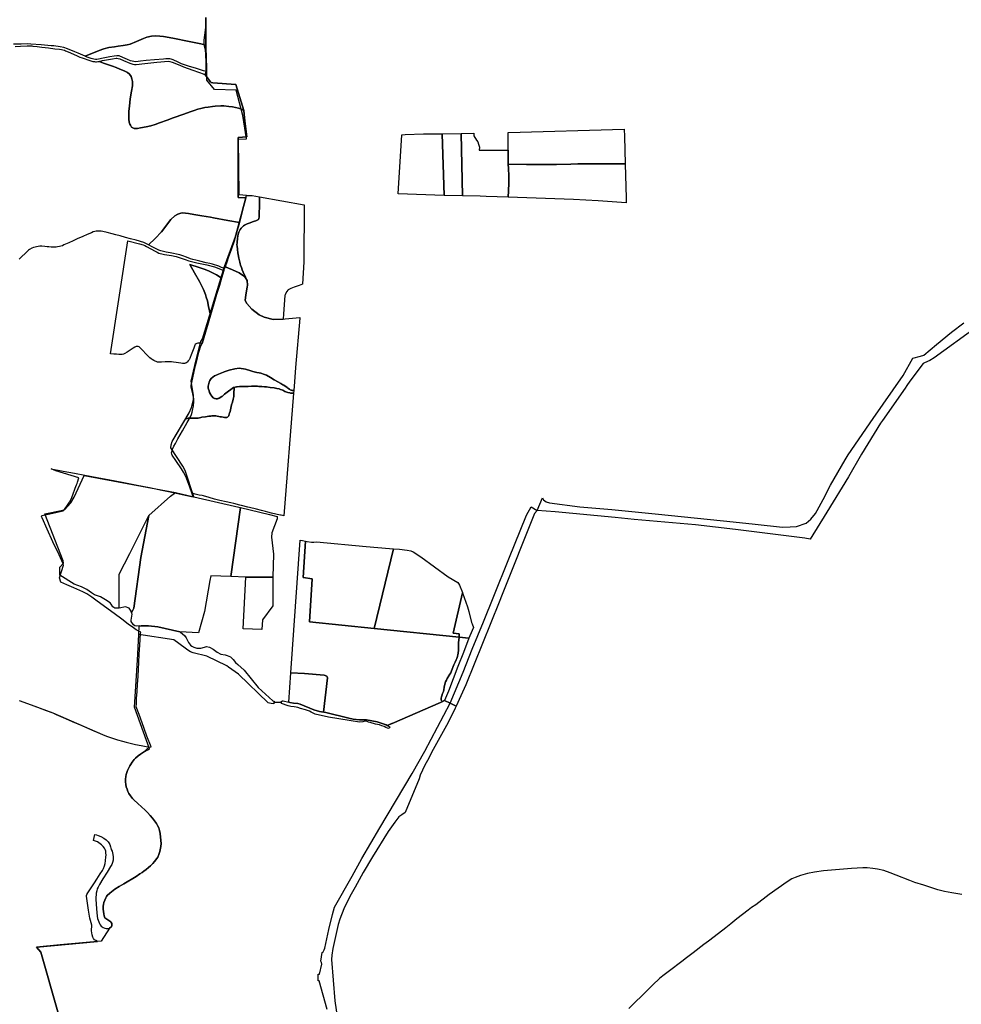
# Model space of a CAD drawing. Header units: metres. Extents: x 578835 to 593571, y 248557 to 255108.
# Tile 7 of 251: x 579659 to 579718, y 249121 to 249183. Entities that reach past the tile are written whole.
import ezdxf

# ---------------------------------------------------------------- set-up
doc = ezdxf.new("R2010")
doc.units = ezdxf.units.M
doc.layers.add('présentation - une seule planche', color=7, linetype='Continuous')

msp = doc.modelspace()

# ---------------------------------------------------------------- linework, layer by layer
at = {"layer": 'présentation - une seule planche', "flags": 128}
for points in [[(579670.352, 249183.112), (579670.347, 249182.81), (579670.343, 249182.175), (579670.345, 249181.382), (579670.033, 249181.454), (579669.199, 249181.629), (579668.39, 249181.789), (579668.049, 249181.855), (579667.704, 249181.911), (579667.463, 249181.941), (579667.172, 249181.958), (579666.949, 249181.935), (579666.664, 249181.872), (579666.447, 249181.797), (579666.015, 249181.611), (579665.621, 249181.446), (579665.427, 249181.396), (579665.178, 249181.352), (579664.874, 249181.307), (579664.649, 249181.276), (579664.286, 249181.221), (579663.971, 249181.143), (579663.684, 249181.05), (579662.813, 249180.682), (579662.364, 249180.873), (579662.152, 249180.966), (579661.71, 249181.155), (579661.467, 249181.226), (579661.25, 249181.269), (579660.839, 249181.328), (579660.678, 249181.345), (579660.053, 249181.397), (579659.415, 249181.448), (579659.201, 249181.461), (579658.808, 249181.446), (579658.324, 249181.43)], [(579658.438, 249181.286), (579658.767, 249181.305), (579659.172, 249181.329), (579659.354, 249181.337), (579659.398, 249181.335), (579659.466, 249181.328), (579659.541, 249181.319), (579659.801, 249181.287), (579660.101, 249181.249), (579660.511, 249181.203), (579660.919, 249181.156), (579661.193, 249181.124), (579661.323, 249181.102), (579661.421, 249181.083), (579661.519, 249181.054), (579661.583, 249181.029), (579661.743, 249180.96), (579662.258, 249180.727), (579662.483, 249180.632), (579662.625, 249180.576), (579663.096, 249180.419), (579663.296, 249180.364), (579663.382, 249180.349), (579663.447, 249180.342), (579663.523, 249180.339), (579663.59, 249180.346), (579663.678, 249180.364), (579663.75, 249180.328), (579663.951, 249180.26), (579664.519, 249180.059), (579664.737, 249179.985), (579664.971, 249179.885), (579665.236, 249179.774), (579665.451, 249179.662), (579665.577, 249179.559), (579665.681, 249179.413), (579665.723, 249179.272), (579665.755, 249179.106), (579665.767, 249178.969), (579665.759, 249178.832), (579665.709, 249178.51), (579665.625, 249178.018), (579665.575, 249177.559), (579665.542, 249177.251), (579665.531, 249176.938), (579665.534, 249176.754), (579665.556, 249176.561), (579665.592, 249176.449), (579665.634, 249176.38), (579665.711, 249176.26), (579665.787, 249176.202), (579665.868, 249176.176), (579665.926, 249176.171), (579666.068, 249176.169), (579666.273, 249176.209), (579666.611, 249176.27), (579666.906, 249176.344), (579667.183, 249176.427), (579667.456, 249176.524), (579667.927, 249176.691), (579668.308, 249176.831), (579668.964, 249177.07), (579669.367, 249177.214), (579669.618, 249177.302), (579669.847, 249177.377), (579670.041, 249177.426), (579670.288, 249177.476), (579670.484, 249177.502), (579670.771, 249177.543), (579670.941, 249177.559), (579671.285, 249177.581), (579671.476, 249177.578), (579671.777, 249177.553), (579672.016, 249177.519), (579672.386, 249177.434), (579672.63, 249177.347), (579672.713, 249177.293), (579672.791, 249176.62), (579672.905, 249175.639), (579672.379, 249175.604), (579672.369, 249174.82), (579672.368, 249174.062), (579672.363, 249173.019), (579672.362, 249171.854), (579672.84, 249171.844), (579672.623, 249170.986), (579672.45, 249170.301), (579671.723, 249170.429), (579670.823, 249170.584), (579670.644, 249170.618), (579670.091, 249170.708), (579669.591, 249170.798), (579669.268, 249170.852), (579669.083, 249170.875), (579668.91, 249170.89), (579668.776, 249170.874), (579668.589, 249170.817), (579668.415, 249170.703), (579668.17, 249170.475), (579667.571, 249169.714), (579667.18, 249169.289), (579666.765, 249168.895), (579666.483, 249169.036), (579665.985, 249169.182), (579665.643, 249169.279), (579665.323, 249169.366), (579664.989, 249169.456), (579664.729, 249169.527), (579664.499, 249169.586), (579664.176, 249169.666), (579663.919, 249169.729), (579663.806, 249169.746), (579663.669, 249169.763), (579663.563, 249169.76), (579663.488, 249169.752), (579663.415, 249169.736), (579663.306, 249169.705), (579663.194, 249169.659), (579662.936, 249169.547), (579662.651, 249169.416), (579662.313, 249169.265), (579662.065, 249169.155), (579661.782, 249169.024), (579661.481, 249168.891), (579661.38, 249168.846), (579661.293, 249168.811), (579661.204, 249168.788), (579661.088, 249168.767), (579660.986, 249168.758), (579660.863, 249168.759), (579660.684, 249168.761), (579660.543, 249168.767), (579660.431, 249168.777), (579660.296, 249168.786), (579660.099, 249168.806), (579659.964, 249168.806), (579659.87, 249168.799), (579659.773, 249168.781), (579659.686, 249168.764), (579659.581, 249168.725), (579659.469, 249168.681), (579659.324, 249168.603), (579659.255, 249168.557), (579659.194, 249168.514), (579659.051, 249168.367), (579658.856, 249168.176), (579658.681, 249168.002)]]:
    msp.add_lwpolyline(points, dxfattribs=at)
at = {"layer": 'présentation - une seule planche'}
for points in [[(579658.678, 249140.42), (579659.2, 249140.23), (579659.818, 249140.008), (579660.375, 249139.808), (579660.795, 249139.647), (579660.985, 249139.561), (579661.422, 249139.37), (579661.988, 249139.122), (579662.604, 249138.856), (579663.204, 249138.593), (579663.894, 249138.301), (579664.143, 249138.204), (579664.444, 249138.096), (579664.835, 249137.968), (579665.134, 249137.878), (579665.372, 249137.816), (579665.621, 249137.752), (579665.95, 249137.679), (579666.299, 249137.607), (579666.611, 249137.545), (579666.817, 249137.515), (579666.923, 249137.521), (579666.67, 249138.201), (579666.502, 249138.674), (579666.37, 249139.03), (579666.179, 249139.544), (579665.999, 249140.033), (579666.011, 249140.238), (579666.024, 249140.541), (579666.057, 249140.993), (579666.082, 249141.453), (579666.112, 249141.924), (579666.139, 249142.393), (579666.162, 249142.81), (579666.191, 249143.311), (579666.229, 249143.892), (579666.272, 249144.615), (579666.278, 249144.705), (579666.202, 249144.733), (579666.109, 249144.775), (579666.004, 249144.836), (579666.004, 249144.836), (579665.821, 249144.959), (579665.494, 249145.197), (579665.089, 249145.498), (579664.611, 249145.858), (579664.013, 249146.299), (579663.481, 249146.691), (579663.23, 249146.874), (579662.916, 249147.087), (579662.653, 249147.218), (579662.106, 249147.467), (579661.664, 249147.66), (579661.289, 249147.818), (579661.205, 249148.082), (579661.444, 249148.879), (579661.433, 249148.971), (579661.177, 249149.524), (579660.793, 249150.347), (579660.427, 249151.142), (579660.11, 249151.836), (579660.077, 249151.914), (579660.093, 249151.982), (579660.608, 249152.091), (579661.06, 249152.192), (579661.423, 249152.283), (579661.506, 249152.352), (579661.558, 249152.421), (579661.701, 249152.63), (579661.826, 249152.824), (579661.935, 249153.011), (579662.036, 249153.271), (579662.188, 249153.688), (579662.267, 249153.899), (579662.297, 249153.981), (579662.328, 249154.076), (579662.412, 249154.332), (579660.975, 249154.783), (579660.674, 249154.9), (579661.44, 249154.76), (579662.137, 249154.63), (579662.784, 249154.508), (579663.563, 249154.363), (579664.248, 249154.233), (579665.219, 249154.052), (579665.961, 249153.909), (579666.833, 249153.73), (579667.595, 249153.572), (579668.008, 249153.483), (579668.313, 249153.418), (579669.066, 249153.26), (579669.549, 249153.16), (579669.463, 249153.408), (579669.265, 249153.976), (579669.108, 249154.43), (579668.962, 249154.696), (579668.828, 249154.899), (579668.465, 249155.43), (579668.241, 249155.758), (579668.217, 249155.822), (579668.208, 249155.895), (579668.221, 249155.974), (579668.268, 249156.141), (579668.341, 249156.313), (579668.446, 249156.495), (579668.6, 249156.772), (579668.889, 249157.269), (579669.191, 249157.806), (579669.387, 249158.157), (579669.451, 249158.304), (579669.489, 249158.442), (579669.535, 249158.647), (579669.567, 249158.818), (579669.608, 249159.111), (579669.596, 249159.266), (579669.529, 249159.59), (579669.435, 249159.999), (579669.43, 249160.107), (579669.475, 249160.305), (579669.535, 249160.591), (579669.613, 249160.992), (579669.695, 249161.349), (579669.825, 249161.843), (579669.92, 249162.187), (579670.037, 249162.579), (579670.122, 249162.733), (579670.333, 249163.451), (579670.5, 249164.004), (579670.645, 249164.508), (579670.855, 249165.204), (579671.024, 249165.788), (579671.194, 249166.349), (579671.332, 249166.824), (579671.332, 249166.824), (579671.471, 249167.294), (579671.509, 249167.413), (579671.656, 249167.813), (579671.753, 249168.09), (579671.934, 249168.579), (579672.121, 249169.119), (579672.226, 249169.5), (579672.45, 249170.301), (579672.623, 249170.986), (579672.623, 249170.986), (579672.84, 249171.844), (579672.362, 249171.854), (579672.363, 249173.019), (579672.368, 249174.062), (579672.369, 249174.82), (579672.379, 249175.604), (579672.905, 249175.639), (579672.791, 249176.62), (579672.713, 249177.293), (579672.226, 249178.928), (579670.795, 249179.02), (579670.688, 249179.052), (579670.636, 249179.091), (579670.306, 249179.514), (579670.374, 249179.722), (579670.345, 249181.382), (579670.343, 249182.175), (579670.347, 249182.81), (579670.352, 249183.112)], [(579718.51, 249163.763), (579715.873, 249161.832), (579715.607, 249161.665), (579715.257, 249161.535), (579715.186, 249161.49), (579714.353, 249160.384), (579714.153, 249160.119), (579714.056, 249159.945), (579712.64, 249157.918), (579712.513, 249157.757), (579711.332, 249155.811), (579710.512, 249154.408), (579709.156, 249152.198), (579708.108, 249150.509), (579707.779, 249150.561), (579703.443, 249151.112), (579700.96, 249151.396), (579697.126, 249151.746), (579695.941, 249151.854), (579692.178, 249152.213), (579691.062, 249152.302), (579690.879, 249152.112), (579688.866, 249147.049), (579688.673, 249146.563), (579686.599, 249141.409), (579686.282, 249140.707), (579685.993, 249140.063), (579685.61, 249140.256), (579685.272, 249140.42), (579685.018, 249140.303), (579685.005, 249140.297), (579681.984, 249138.989), (579681.971, 249138.984), (579681.673, 249138.871), (579681.842, 249138.783), (579681.813, 249138.717), (579681.779, 249138.673), (579681.701, 249138.691), (579681.603, 249138.742), (579681.491, 249138.797), (579681.343, 249138.838), (579681.204, 249138.895), (579680.96, 249138.945), (579680.624, 249139.042), (579680.522, 249139.075), (579680.44, 249139.108), (579680.316, 249139.124), (579680.151, 249139.083), (579679.943, 249139.079), (579678.014, 249139.383), (579677.19, 249139.579), (579676.94, 249139.69), (579676.819, 249139.751), (579676.57, 249139.84), (579676.27, 249139.928), (579676.103, 249139.981), (579675.986, 249140.011), (579675.859, 249140.037), (579675.669, 249140.049), (579675.495, 249140.09), (579675.076, 249140.234), (579675.08, 249140.295), (579674.605, 249140.321), (579674.605, 249140.312), (579674.598, 249140.226), (579674.428, 249140.242), (579674.33, 249140.255), (579674.246, 249140.278), (579672.388, 249142.069), (579671.758, 249142.514), (579671.658, 249142.588), (579670.412, 249143.187), (579669.556, 249143.394), (579669.382, 249143.473), (579669.221, 249143.58), (579669.061, 249143.686), (579668.35, 249144.217), (579666.161, 249144.545), (579666.19, 249145.084), (579665.998, 249145.067), (579665.909, 249145.095), (579665.829, 249145.156), (579665.683, 249145.356), (579665.681, 249145.45), (579665.734, 249145.813), (579665.71, 249145.895), (579665.687, 249146.012), (579665.55, 249146.201), (579665.32, 249146.277), (579664.935, 249146.195), (579664.665, 249146.205), (579664.539, 249146.269), (579664.428, 249146.449), (579664.367, 249146.532), (579664.072, 249146.715), (579663.766, 249146.894), (579663.396, 249147.036), (579663.2, 249147.15), (579662.901, 249147.365), (579662.575, 249147.526), (579662.112, 249147.698), (579661.224, 249148.255), (579661.221, 249148.55), (579661.224, 249148.761), (579661.453, 249149.004), (579661.439, 249149.163), (579660.288, 249152.083), (579661.419, 249152.323), (579661.543, 249152.36), (579661.909, 249152.775), (579662.121, 249153.129), (579662.743, 249154.484), (579668.456, 249153.433), (579669.597, 249153.153), (579669.053, 249154.797), (579668.914, 249155.072), (579668.162, 249156.207), (579668.174, 249156.399), (579668.244, 249156.605), (579669.314, 249158.407), (579669.453, 249158.741), (579669.567, 249159.215), (579669.584, 249159.513), (579669.423, 249160.389), (579669.718, 249161.638), (579670.039, 249162.858), (579670.142, 249163.025), (579671.522, 249167.54), (579672.198, 249169.415), (579672.891, 249171.992), (579672.431, 249172.019), (579672.399, 249175.51), (579672.895, 249175.52), (579672.657, 249176.985), (579672.253, 249178.565), (579670.893, 249178.604), (579670.419, 249179.191), (579670.403, 249180.147), (579670.353, 249180.818), (579670.332, 249181.054), (579670.25, 249181.388), (579670.251, 249181.682), (579670.342, 249182.48), (579670.357, 249182.968)], [(579677.94, 249121.109), (579677.44, 249122.901), (579677.361, 249122.899), (579677.373, 249123.323), (579677.461, 249123.334), (579677.598, 249123.942), (579677.567, 249124.063), (579677.534, 249124.141), (579677.612, 249124.681), (579677.673, 249124.73), (579677.749, 249124.837), (579677.788, 249124.955), (579678.036, 249126.113), (579678.265, 249127.043), (579678.392, 249127.508), (579679.503, 249129.451), (579680.102, 249130.546), (579681.232, 249132.463), (579683.236, 249135.867), (579684.04, 249137.258), (579685.61, 249140.256), (579686.435, 249142.193), (579686.997, 249143.625), (579687.701, 249145.345), (579688.344, 249146.944), (579689.288, 249149.268), (579690.396, 249151.997), (579690.671, 249152.527), (579691.062, 249152.302), (579691.388, 249153.083), (579691.45, 249152.964), (579691.61, 249152.849), (579691.817, 249152.776), (579693.718, 249152.531), (579693.963, 249152.512), (579695.72, 249152.369), (579698.646, 249152.064), (579703.297, 249151.58), (579704.676, 249151.436), (579706.386, 249151.258), (579706.863, 249151.268), (579707.254, 249151.309), (579707.859, 249151.516), (579708.149, 249151.764), (579708.451, 249152.101), (579708.556, 249152.296), (579708.933, 249152.99), (579709.379, 249153.877), (579710.301, 249155.455), (579710.501, 249155.778), (579712.057, 249158.053), (579713.935, 249160.739), (579714.531, 249161.812), (579715.011, 249161.95), (579715.222, 249162.01), (579716.013, 249162.67), (579716.95, 249163.442), (579717.72, 249164.029)], [(579661.092, 249120.966), (579660.042, 249124.707), (579659.756, 249125.021), (579663.569, 249125.376), (579663.468, 249125.431), (579663.393, 249125.478), (579663.332, 249125.556), (579663.29, 249125.638), (579663.245, 249125.776), (579663.217, 249125.904), (579663.207, 249126.034), (579663.225, 249126.392), (579663.108, 249126.833), (579663.024, 249127.322), (579662.913, 249128.058), (579662.892, 249128.19), (579662.894, 249128.244), (579662.913, 249128.303), (579662.965, 249128.399), (579663.015, 249128.476), (579663.104, 249128.6), (579663.382, 249129.029), (579663.531, 249129.263), (579663.749, 249129.597), (579663.896, 249129.809), (579663.959, 249129.92), (579664.021, 249130.094), (579664.054, 249130.242), (579664.081, 249130.404), (579664.107, 249130.655), (579664.112, 249130.761), (579664.104, 249130.914), (579664.092, 249131.013), (579664.06, 249131.109), (579664.01, 249131.199), (579663.936, 249131.303), (579663.827, 249131.417), (579663.571, 249131.599), (579663.336, 249131.668), (579663.405, 249132.055), (579663.516, 249132.031), (579663.625, 249131.996), (579663.781, 249131.922), (579663.965, 249131.818), (579664.114, 249131.722), (579664.191, 249131.658), (579664.237, 249131.602), (579664.286, 249131.533), (579664.343, 249131.419), (579664.389, 249131.29), (579664.417, 249131.207), (579664.427, 249131.158), (579664.442, 249131.108), (579664.485, 249131.007), (579664.516, 249130.913), (579664.541, 249130.799), (579664.56, 249130.667), (579664.561, 249130.525), (579664.554, 249130.454), (579664.512, 249130.304), (579664.465, 249130.182), (579664.398, 249130.053), (579664.191, 249129.702), (579663.921, 249129.273), (579663.705, 249128.918), (579663.62, 249128.766), (579663.567, 249128.656), (579663.531, 249128.534), (579663.498, 249128.396), (579663.488, 249128.276), (579663.482, 249128.139), (579663.483, 249128.019), (579663.521, 249127.4), (579663.562, 249126.955), (579663.585, 249126.803), (579663.697, 249126.5), (579663.744, 249126.409), (579663.798, 249126.328), (579663.862, 249126.278), (579663.936, 249126.235), (579664.032, 249126.201), (579664.114, 249126.182), (579664.195, 249126.171), (579664.267, 249126.178), (579664.329, 249126.198), (579664.401, 249126.252), (579664.444, 249126.289), (579664.471, 249126.356), (579664.475, 249126.425), (579664.464, 249126.488), (579664.441, 249126.545), (579664.403, 249126.59), (579664.046, 249126.847), (579663.998, 249126.972), (579663.97, 249127.101), (579663.948, 249127.246), (579663.935, 249127.393), (579663.93, 249127.48), (579663.936, 249127.575), (579663.952, 249127.672), (579663.982, 249127.808), (579664.034, 249127.959), (579664.093, 249128.087), (579664.143, 249128.176), (579664.181, 249128.236), (579664.357, 249128.394), (579664.67, 249128.638), (579664.934, 249128.803), (579665.229, 249128.972), (579665.989, 249129.43), (579666.227, 249129.586), (579666.362, 249129.673), (579666.472, 249129.752), (579666.618, 249129.865), (579666.77, 249129.987), (579666.894, 249130.101), (579667.03, 249130.236), (579667.142, 249130.356), (579667.281, 249130.543), (579667.343, 249130.635), (579667.42, 249130.81), (579667.475, 249130.994), (579667.519, 249131.19), (579667.534, 249131.306), (579667.552, 249131.49), (579667.544, 249131.681), (579667.492, 249132.123), (579667.457, 249132.305), (579667.409, 249132.474), (579667.332, 249132.624), (579667.257, 249132.743), (579667.022, 249133.071), (579666.876, 249133.239), (579666.702, 249133.421), (579666.548, 249133.567), (579666.092, 249133.994), (579665.852, 249134.218), (579665.765, 249134.311), (579665.635, 249134.462), (579665.54, 249134.612), (579665.477, 249134.744), (579665.424, 249134.888), (579665.379, 249135.041), (579665.355, 249135.169), (579665.337, 249135.345), (579665.336, 249135.505), (579665.351, 249135.674), (579665.373, 249135.803), (579665.451, 249136.048), (579665.509, 249136.182), (579665.595, 249136.344), (579665.636, 249136.407), (579665.751, 249136.577), (579665.867, 249136.729), (579665.955, 249136.825), (579666.12, 249136.977), (579666.261, 249137.082), (579666.454, 249137.203), (579666.762, 249137.363), (579666.823, 249137.414), (579665.885, 249140.017), (579666.068, 249142.945), (579666.161, 249144.545), (579666.19, 249145.084), (579666.316, 249145.095), (579666.761, 249145.087), (579667.341, 249145.024), (579668.726, 249144.72), (579668.757, 249144.703), (579669.022, 249144.482), (579669.127, 249144.345), (579669.261, 249144.055), (579669.392, 249143.882), (579669.467, 249143.822), (579669.598, 249143.761), (579669.784, 249143.702), (579670.041, 249143.702), (579670.255, 249143.75), (579670.383, 249143.8), (579670.583, 249143.752), (579670.81, 249143.64), (579671.058, 249143.443), (579671.292, 249143.33), (579671.561, 249143.286), (579671.684, 249143.24), (579671.896, 249143.144), (579672.063, 249142.983), (579672.207, 249142.801), (579672.35, 249142.673), (579672.744, 249142.323), (579673.612, 249141.228), (579674.545, 249140.401), (579674.609, 249140.384), (579674.605, 249140.321), (579675.08, 249140.295), (579675.087, 249140.386), (579675.107, 249140.393), (579675.116, 249140.392), (579675.117, 249140.396), (579675.171, 249140.412), (579675.532, 249140.324), (579675.605, 249140.302), (579675.829, 249140.263), (579676.093, 249140.241), (579676.247, 249140.198), (579677.097, 249139.851), (579677.446, 249139.736), (579677.848, 249139.67), (579679.284, 249139.313), (579679.564, 249139.261), (579679.958, 249139.223), (579680.395, 249139.217), (579681.065, 249139.083), (579681.616, 249138.895), (579681.673, 249138.871), (579681.984, 249138.989), (579685.018, 249140.303), (579685.272, 249140.42), (579685.61, 249140.256), (579685.993, 249140.063), (579685.936, 249139.938), (579685.498, 249139.059), (579684.556, 249137.356), (579684.194, 249136.683), (579684.043, 249136.393), (579683.74, 249135.763), (579683.685, 249135.529), (579682.802, 249133.43), (579682.589, 249133.281), (579682.407, 249133.15), (579682.15, 249132.823), (579681.735, 249132.241), (579680.767, 249130.663), (579680.189, 249129.671), (579679.686, 249128.761), (579679.338, 249128.172), (579678.977, 249127.408), (579678.719, 249126.763), (579678.615, 249126.418), (579678.28, 249124.924), (579678.229, 249124.513), (579678.199, 249124.236), (579678.413, 249121.658), (579678.635, 249120.126)], [(579658.678, 249140.42), (579659.2, 249140.23), (579660.795, 249139.647), (579663.894, 249138.301), (579664.143, 249138.204), (579664.444, 249138.096), (579664.835, 249137.968), (579665.134, 249137.878), (579665.372, 249137.816), (579665.621, 249137.752), (579665.95, 249137.679), (579666.299, 249137.607), (579666.611, 249137.545), (579666.817, 249137.515), (579666.454, 249137.203), (579666.261, 249137.082), (579666.12, 249136.977), (579665.955, 249136.825), (579665.867, 249136.729), (579665.751, 249136.577), (579665.636, 249136.407), (579665.595, 249136.344), (579665.509, 249136.182), (579665.451, 249136.048), (579665.373, 249135.803), (579665.351, 249135.674), (579665.336, 249135.505), (579665.337, 249135.345), (579665.355, 249135.169), (579665.379, 249135.041), (579665.424, 249134.888), (579665.477, 249134.744), (579665.54, 249134.612), (579665.635, 249134.462), (579665.765, 249134.311), (579665.852, 249134.218), (579666.092, 249133.994), (579666.548, 249133.567), (579666.702, 249133.421), (579666.876, 249133.239), (579667.022, 249133.071), (579667.257, 249132.743), (579667.332, 249132.624), (579667.409, 249132.474), (579667.457, 249132.305), (579667.492, 249132.123), (579667.544, 249131.681), (579667.552, 249131.49), (579667.534, 249131.306), (579667.519, 249131.19), (579667.475, 249130.994), (579667.42, 249130.81), (579667.343, 249130.635), (579667.281, 249130.543), (579667.142, 249130.356), (579667.03, 249130.236), (579666.894, 249130.101), (579666.77, 249129.987), (579666.618, 249129.865), (579666.472, 249129.752), (579666.362, 249129.673), (579666.227, 249129.586), (579665.989, 249129.43), (579665.229, 249128.972), (579664.934, 249128.803), (579664.67, 249128.638), (579664.357, 249128.394), (579664.181, 249128.236), (579664.143, 249128.176), (579664.093, 249128.087), (579664.034, 249127.959), (579663.982, 249127.808), (579663.952, 249127.672), (579663.936, 249127.575), (579663.93, 249127.48), (579663.935, 249127.393), (579663.948, 249127.246), (579663.97, 249127.101), (579663.998, 249126.972), (579664.046, 249126.847), (579664.403, 249126.59), (579664.441, 249126.545), (579664.464, 249126.488), (579664.475, 249126.425), (579664.471, 249126.356), (579664.444, 249126.289), (579664.401, 249126.252), (579664.329, 249126.198), (579663.799, 249125.397), (579661.239, 249125.159), (579659.756, 249125.021), (579660.042, 249124.707), (579661.092, 249120.966)], [(579717.598, 249128.313), (579716.974, 249128.402), (579716.514, 249128.489), (579716.104, 249128.598), (579715.228, 249128.879), (579714.658, 249129.05), (579714.348, 249129.175), (579713.492, 249129.512), (579713.108, 249129.655), (579712.712, 249129.8), (579712.329, 249129.883), (579712.026, 249129.926), (579711.683, 249129.966), (579711.401, 249129.964), (579710.696, 249129.927), (579708.96, 249129.791), (579708.39, 249129.69), (579707.953, 249129.614), (579707.513, 249129.499), (579707.19, 249129.374), (579706.967, 249129.275), (579706.671, 249129.096), (579706.115, 249128.707), (579705.552, 249128.306), (579704.714, 249127.666), (579704.459, 249127.487), (579704.249, 249127.327), (579703.532, 249126.778), (579703.152, 249126.476), (579702.838, 249126.225), (579702.127, 249125.664), (579701.756, 249125.381), (579701.478, 249125.185), (579700.798, 249124.664), (579700.384, 249124.341), (579700.093, 249124.125), (579699.328, 249123.529), (579698.99, 249123.284), (579698.724, 249123.071), (579698.273, 249122.646), (579697.988, 249122.373), (579697.664, 249122.035), (579697.12, 249121.506), (579696.788, 249121.178)]]:
    msp.add_lwpolyline(points, dxfattribs=at)
at = {"layer": 'présentation - une seule planche', "flags": 128}
for points in [[(579670.345, 249181.382), (579670.361, 249180.461), (579670.374, 249179.722), (579670.194, 249179.78), (579669.755, 249179.914), (579669.257, 249180.064), (579668.949, 249180.164), (579668.82, 249180.21), (579668.628, 249180.306), (579668.301, 249180.454), (579668.189, 249180.493), (579668.093, 249180.517), (579667.981, 249180.527), (579667.845, 249180.527), (579667.692, 249180.51), (579667.143, 249180.463), (579666.629, 249180.415), (579666.268, 249180.378), (579665.964, 249180.345), (579665.848, 249180.354), (579665.744, 249180.372), (579665.633, 249180.406), (579665.455, 249180.484), (579665.161, 249180.611), (579664.925, 249180.702), (579664.854, 249180.718), (579664.787, 249180.72), (579664.624, 249180.696), (579664.34, 249180.645), (579663.928, 249180.561), (579663.638, 249180.503), (579663.528, 249180.49), (579663.454, 249180.49), (579663.347, 249180.505), (579663.173, 249180.551), (579662.941, 249180.63), (579662.813, 249180.682), (579663.684, 249181.05), (579663.971, 249181.143), (579664.286, 249181.221), (579664.649, 249181.276), (579664.874, 249181.307), (579665.178, 249181.352), (579665.427, 249181.396), (579665.621, 249181.446), (579666.015, 249181.611), (579666.447, 249181.797), (579666.664, 249181.872), (579666.949, 249181.935), (579667.172, 249181.958), (579667.463, 249181.941), (579667.704, 249181.911), (579668.049, 249181.855), (579668.39, 249181.789), (579669.199, 249181.629), (579670.033, 249181.454)], [(579663.678, 249180.364), (579663.893, 249180.408), (579664.521, 249180.53), (579664.734, 249180.566), (579664.789, 249180.566), (579664.861, 249180.548), (579664.964, 249180.512), (579665.209, 249180.411), (579665.6, 249180.247), (579665.777, 249180.195), (579665.883, 249180.177), (579665.992, 249180.168), (579666.529, 249180.233), (579667.292, 249180.317), (579668.01, 249180.378), (579668.094, 249180.365), (579668.246, 249180.32), (579668.717, 249180.117), (579668.95, 249180.013), (579669.526, 249179.811), (579670.234, 249179.568), (579670.306, 249179.514), (579670.636, 249179.091), (579670.688, 249179.052), (579670.795, 249179.02), (579672.226, 249178.928), (579672.713, 249177.293), (579672.63, 249177.347), (579672.386, 249177.434), (579672.016, 249177.519), (579671.777, 249177.553), (579671.476, 249177.578), (579671.285, 249177.581), (579670.941, 249177.559), (579670.771, 249177.543), (579670.484, 249177.502), (579670.288, 249177.476), (579670.041, 249177.426), (579669.847, 249177.377), (579669.618, 249177.302), (579669.367, 249177.214), (579668.964, 249177.07), (579668.308, 249176.831), (579667.927, 249176.691), (579667.456, 249176.524), (579667.183, 249176.427), (579666.906, 249176.344), (579666.611, 249176.27), (579666.273, 249176.209), (579666.068, 249176.169), (579665.926, 249176.171), (579665.868, 249176.176), (579665.787, 249176.202), (579665.711, 249176.26), (579665.634, 249176.38), (579665.592, 249176.449), (579665.556, 249176.561), (579665.534, 249176.754), (579665.531, 249176.938), (579665.542, 249177.251), (579665.575, 249177.559), (579665.625, 249178.018), (579665.709, 249178.51), (579665.759, 249178.832), (579665.767, 249178.969), (579665.755, 249179.106), (579665.723, 249179.272), (579665.681, 249179.413), (579665.577, 249179.559), (579665.451, 249179.662), (579665.236, 249179.774), (579664.971, 249179.885), (579664.737, 249179.985), (579664.519, 249180.059), (579663.951, 249180.26), (579663.75, 249180.328)], [(579666.765, 249168.895), (579667.18, 249169.289), (579667.571, 249169.714), (579668.17, 249170.475), (579668.415, 249170.703), (579668.589, 249170.817), (579668.776, 249170.874), (579668.91, 249170.89), (579669.083, 249170.875), (579669.268, 249170.852), (579669.591, 249170.798), (579670.091, 249170.708), (579670.644, 249170.618), (579670.823, 249170.584), (579671.723, 249170.429), (579672.45, 249170.301), (579672.226, 249169.5), (579672.121, 249169.119), (579671.934, 249168.579), (579671.753, 249168.09), (579671.656, 249167.813), (579671.509, 249167.413), (579671.332, 249167.491), (579671.158, 249167.557), (579670.764, 249167.681), (579670.597, 249167.729), (579670.36, 249167.784), (579669.972, 249167.876), (579669.72, 249167.934), (579669.537, 249167.986), (579669.394, 249168.033), (579669.142, 249168.124), (579668.917, 249168.209), (579668.73, 249168.278), (579668.516, 249168.325), (579668.329, 249168.362), (579668.118, 249168.401), (579667.862, 249168.445), (579667.708, 249168.473), (579667.546, 249168.524), (579667.404, 249168.576), (579667.239, 249168.652), (579666.99, 249168.776)], [(579664.389, 249162.094), (579665.474, 249169.154), (579666.194, 249168.968), (579666.435, 249168.898), (579666.543, 249168.85), (579666.642, 249168.795), (579667.18, 249168.507), (579667.315, 249168.435), (579667.419, 249168.382), (579667.501, 249168.354), (579667.596, 249168.329), (579667.766, 249168.293), (579668.203, 249168.224), (579668.502, 249168.172), (579668.689, 249168.116), (579669.06, 249167.978), (579669.29, 249167.904), (579669.457, 249167.862), (579669.793, 249167.783), (579670.404, 249167.645), (579670.883, 249167.516), (579671.471, 249167.294), (579671.332, 249166.824), (579671.178, 249166.929), (579671.025, 249167.028), (579670.775, 249167.15), (579670.555, 249167.252), (579670.297, 249167.348), (579669.927, 249167.483), (579669.339, 249167.679), (579669.641, 249167.159), (579669.953, 249166.608), (579670.208, 249166.099), (579670.33, 249165.799), (579670.373, 249165.634), (579670.445, 249165.39), (579670.525, 249165.05), (579670.645, 249164.508), (579670.5, 249164.004), (579670.333, 249163.451), (579670.18, 249162.941), (579670.122, 249162.733), (579670.058, 249162.752), (579669.972, 249162.763), (579669.903, 249162.764), (579669.839, 249162.755), (579669.791, 249162.741), (579669.737, 249162.714), (579669.689, 249162.671), (579669.662, 249162.628), (579669.593, 249162.443), (579669.44, 249162.033), (579669.376, 249161.859), (579669.351, 249161.793), (579669.297, 249161.708), (579669.249, 249161.645), (579669.178, 249161.57), (579669.139, 249161.539), (579669.101, 249161.514), (579669.064, 249161.5), (579669.016, 249161.49), (579668.963, 249161.489), (579668.884, 249161.491), (579668.786, 249161.502), (579668.642, 249161.518), (579668.497, 249161.538), (579668.333, 249161.562), (579668.211, 249161.581), (579668.132, 249161.588), (579668.046, 249161.591), (579667.798, 249161.586), (579667.571, 249161.575), (579667.392, 249161.566), (579667.333, 249161.572), (579667.241, 249161.6), (579667.181, 249161.624), (579667.103, 249161.669), (579667.003, 249161.734), (579666.932, 249161.778), (579666.85, 249161.841), (579666.789, 249161.893), (579666.739, 249161.942), (579666.601, 249162.083), (579666.405, 249162.294), (579666.231, 249162.48), (579666.175, 249162.518), (579666.118, 249162.541), (579666.058, 249162.55), (579666.002, 249162.542), (579665.952, 249162.526), (579665.909, 249162.505), (579665.805, 249162.438), (579665.62, 249162.315), (579665.438, 249162.191), (579665.28, 249162.101), (579665.203, 249162.07), (579665.125, 249162.045), (579665.062, 249162.04), (579664.993, 249162.042), (579664.914, 249162.046), (579664.774, 249162.058), (579664.591, 249162.072)], [(579671.332, 249166.824), (579671.194, 249166.349), (579671.024, 249165.788), (579670.855, 249165.204), (579670.645, 249164.508), (579670.525, 249165.05), (579670.445, 249165.39), (579670.373, 249165.634), (579670.33, 249165.799), (579670.208, 249166.099), (579669.953, 249166.608), (579669.641, 249167.159), (579669.339, 249167.679), (579669.927, 249167.483), (579670.297, 249167.348), (579670.555, 249167.252), (579670.775, 249167.15), (579671.025, 249167.028), (579671.178, 249166.929)]]:
    msp.add_lwpolyline(points, close=True, dxfattribs=at)
at = {"layer": 'présentation - une seule planche'}
for points in [[(579689.246, 249173.942), (579689.238, 249174.139), (579689.234, 249174.557), (579689.235, 249174.825), (579689.236, 249175.185), (579689.235, 249175.925), (579689.255, 249175.925), (579696.499, 249176.125), (579696.506, 249175.661), (579696.552, 249173.952), (579695.27, 249173.958), (579694.159, 249173.955), (579693.604, 249173.952), (579693.161, 249173.946), (579692.274, 249173.927), (579691.388, 249173.912), (579690.884, 249173.912), (579690.38, 249173.919)], [(579685.248, 249171.991), (579682.365, 249172.078), (579682.591, 249175.779), (579682.811, 249175.784), (579683.946, 249175.832), (579685.128, 249175.837)], [(579685.128, 249175.837), (579686.3, 249175.857), (579686.395, 249171.961), (579685.248, 249171.991)], [(579686.395, 249171.961), (579686.3, 249175.857), (579687.105, 249175.871), (579687.098, 249175.708), (579687.27, 249175.441), (579687.339, 249175.346), (579687.398, 249175.197), (579687.451, 249175.004), (579687.439, 249174.819), (579689.235, 249174.825), (579689.234, 249174.557), (579689.238, 249174.139), (579689.246, 249173.942), (579689.256, 249173.674), (579689.276, 249173.209), (579689.281, 249172.976), (579689.28, 249172.743), (579689.27, 249172.275), (579689.251, 249171.87), (579687.87, 249171.917), (579687.5, 249171.931)], [(579689.251, 249171.87), (579689.27, 249172.275), (579689.28, 249172.743), (579689.281, 249172.976), (579689.276, 249173.209), (579689.256, 249173.674), (579689.246, 249173.942), (579690.38, 249173.919), (579690.884, 249173.912), (579691.388, 249173.912), (579692.274, 249173.927), (579693.161, 249173.946), (579693.604, 249173.952), (579694.159, 249173.955), (579695.27, 249173.958), (579696.552, 249173.952), (579696.61, 249171.821), (579696.609, 249171.527), (579694.874, 249171.644), (579693.322, 249171.734)], [(579671.522, 249167.54), (579672.198, 249169.415), (579672.891, 249171.992), (579673.253, 249171.98), (579673.71, 249171.898), (579673.699, 249171.297), (579673.693, 249171.141), (579673.691, 249171.016), (579673.69, 249170.765), (579673.679, 249170.642), (579673.652, 249170.521), (579673.644, 249170.502), (579673.631, 249170.485), (579673.597, 249170.458), (579673.555, 249170.438), (579673.467, 249170.404), (579673.398, 249170.376), (579673.257, 249170.329), (579673.116, 249170.28), (579672.94, 249170.211), (579672.77, 249170.131), (579672.693, 249170.078), (579672.621, 249170.012), (579672.554, 249169.94), (579672.494, 249169.861), (579672.443, 249169.777), (579672.403, 249169.688), (579672.381, 249169.627), (579672.364, 249169.564), (579672.339, 249169.436), (579672.323, 249169.306), (579672.297, 249169.044), (579672.293, 249168.876), (579672.296, 249168.835), (579672.317, 249168.617), (579672.344, 249168.401), (579672.362, 249168.293), (579672.408, 249168.057), (579672.463, 249167.823), (579672.494, 249167.707), (579672.517, 249167.632), (579672.571, 249167.485), (579672.628, 249167.339), (579672.688, 249167.189), (579672.779, 249166.964), (579672.792, 249166.933), (579672.822, 249166.869), (579672.824, 249166.83), (579672.757, 249166.924), (579672.639, 249167.013), (579672.423, 249167.155), (579672.024, 249167.338)], [(579673.71, 249171.898), (579676.499, 249171.401), (579676.466, 249167.845), (579676.384, 249166.436), (579676.171, 249166.354), (579675.986, 249166.29), (579675.864, 249166.244), (579675.658, 249166.166), (579675.578, 249166.13), (579675.504, 249166.086), (579675.47, 249166.06), (579675.401, 249165.973), (579675.334, 249165.836), (579675.297, 249165.77), (579675.276, 249165.739), (579675.21, 249164.588), (579675.191, 249164.264), (579674.562, 249164.225), (579673.989, 249164.375), (579673.677, 249164.521), (579673.228, 249164.878), (579672.907, 249165.234), (579672.799, 249165.43), (579672.855, 249165.782), (579672.938, 249166.263), (579672.96, 249166.388), (579672.941, 249166.67), (579672.824, 249166.83), (579672.822, 249166.869), (579672.792, 249166.933), (579672.779, 249166.964), (579672.688, 249167.189), (579672.628, 249167.339), (579672.571, 249167.485), (579672.517, 249167.632), (579672.494, 249167.707), (579672.463, 249167.823), (579672.408, 249168.057), (579672.362, 249168.293), (579672.344, 249168.401), (579672.317, 249168.617), (579672.296, 249168.835), (579672.293, 249168.876), (579672.297, 249169.044), (579672.323, 249169.306), (579672.339, 249169.436), (579672.364, 249169.564), (579672.381, 249169.627), (579672.403, 249169.688), (579672.443, 249169.777), (579672.494, 249169.861), (579672.554, 249169.94), (579672.621, 249170.012), (579672.693, 249170.078), (579672.77, 249170.131), (579672.94, 249170.211), (579673.116, 249170.28), (579673.257, 249170.329), (579673.398, 249170.376), (579673.467, 249170.404), (579673.555, 249170.438), (579673.597, 249170.458), (579673.631, 249170.485), (579673.644, 249170.502), (579673.652, 249170.521), (579673.679, 249170.642), (579673.69, 249170.765), (579673.691, 249171.016), (579673.693, 249171.141), (579673.699, 249171.297)], [(579675.191, 249164.264), (579675.315, 249164.272), (579676.221, 249164.349), (579676.219, 249164.322), (579675.948, 249161.238), (579675.863, 249160.046), (579675.845, 249159.815), (579675.833, 249159.81), (579675.788, 249159.804), (579675.741, 249159.806), (579675.696, 249159.815), (579675.675, 249159.821), (579675.622, 249159.844), (579675.572, 249159.875), (579675.478, 249159.949), (579675.431, 249159.984), (579675.218, 249160.128), (579675.164, 249160.161), (579675.035, 249160.233), (579674.839, 249160.337), (579674.67, 249160.44), (579674.628, 249160.466), (579674.399, 249160.606), (579674.137, 249160.745), (579674.07, 249160.776), (579673.962, 249160.819), (579673.85, 249160.855), (579673.794, 249160.871), (579673.688, 249160.895), (579673.528, 249160.927), (579673.285, 249160.992), (579673.224, 249161.009), (579673.152, 249161.027), (579672.835, 249161.14), (579672.426, 249161.195), (579672.161, 249161.144), (579671.801, 249161.073), (579671.677, 249161.026), (579671.499, 249160.957), (579671.454, 249160.939), (579671.148, 249160.819), (579670.944, 249160.735), (579670.896, 249160.707), (579670.785, 249160.632), (579670.685, 249160.544), (579670.645, 249160.492), (579670.599, 249160.412), (579670.56, 249160.327), (579670.529, 249160.24), (579670.505, 249160.151), (579670.489, 249160.06), (579670.488, 249160), (579670.498, 249159.941), (579670.515, 249159.882), (579670.554, 249159.766), (579670.587, 249159.668), (579670.63, 249159.573), (579670.657, 249159.528), (579670.726, 249159.433), (579670.808, 249159.349), (579670.856, 249159.316), (579670.896, 249159.298), (579670.94, 249159.288), (579670.985, 249159.283), (579671.076, 249159.283), (579671.1, 249159.287), (579671.146, 249159.303), (579671.189, 249159.326), (579671.351, 249159.419), (579671.389, 249159.446), (579671.432, 249159.483), (579671.511, 249159.563), (579671.594, 249159.64), (579672.077, 249159.98), (579672.115, 249159.99), (579672.107, 249159.58), (579672.092, 249159.421), (579672.08, 249159.342), (579672.061, 249159.252), (579672.013, 249159.072), (579671.962, 249158.893), (579671.913, 249158.691), (579671.862, 249158.49), (579671.832, 249158.391), (579671.814, 249158.332), (579671.776, 249158.211), (579671.745, 249158.162), (579671.701, 249158.126), (579671.666, 249158.113), (579671.63, 249158.106), (579671.593, 249158.104), (579671.517, 249158.11), (579671.439, 249158.125), (579671.324, 249158.145), (579671.252, 249158.156), (579670.963, 249158.206), (579670.844, 249158.209), (579670.724, 249158.204), (579670.665, 249158.199), (579670.528, 249158.185), (579670.324, 249158.158), (579670.101, 249158.127), (579670.045, 249158.118), (579669.952, 249158.095), (579669.859, 249158.071), (579669.811, 249158.063), (579669.766, 249158.06), (579669.675, 249158.062), (579669.584, 249158.065), (579669.449, 249158.07), (579669.315, 249158.07), (579669.249, 249158.061), (579669.188, 249158.046), (579669.129, 249158.026), (579669.074, 249158.003), (579669.314, 249158.407), (579669.453, 249158.741), (579669.567, 249159.215), (579669.584, 249159.513), (579669.423, 249160.389), (579669.718, 249161.638), (579670.039, 249162.858), (579670.142, 249163.025), (579671.491, 249167.438), (579671.522, 249167.54), (579672.024, 249167.338), (579672.423, 249167.155), (579672.639, 249167.013), (579672.757, 249166.924), (579672.824, 249166.83), (579672.941, 249166.67), (579672.96, 249166.388), (579672.938, 249166.263), (579672.855, 249165.782), (579672.799, 249165.43), (579672.907, 249165.234), (579673.228, 249164.878), (579673.677, 249164.521), (579673.989, 249164.375), (579674.562, 249164.225)], [(579672.115, 249159.99), (579672.077, 249159.98), (579671.594, 249159.64), (579671.511, 249159.563), (579671.432, 249159.483), (579671.389, 249159.446), (579671.351, 249159.419), (579671.189, 249159.326), (579671.146, 249159.303), (579671.1, 249159.287), (579671.076, 249159.283), (579670.985, 249159.283), (579670.94, 249159.288), (579670.896, 249159.298), (579670.856, 249159.316), (579670.808, 249159.349), (579670.726, 249159.433), (579670.657, 249159.528), (579670.63, 249159.573), (579670.587, 249159.668), (579670.554, 249159.766), (579670.515, 249159.882), (579670.498, 249159.941), (579670.488, 249160), (579670.489, 249160.06), (579670.505, 249160.151), (579670.529, 249160.24), (579670.56, 249160.327), (579670.599, 249160.412), (579670.645, 249160.492), (579670.685, 249160.544), (579670.785, 249160.632), (579670.896, 249160.707), (579670.944, 249160.735), (579671.148, 249160.819), (579671.454, 249160.939), (579671.499, 249160.957), (579671.677, 249161.026), (579671.801, 249161.073), (579672.161, 249161.144), (579672.426, 249161.195), (579672.835, 249161.14), (579673.152, 249161.027), (579673.224, 249161.009), (579673.285, 249160.992), (579673.528, 249160.927), (579673.688, 249160.895), (579673.794, 249160.871), (579673.85, 249160.855), (579673.962, 249160.819), (579674.07, 249160.776), (579674.137, 249160.745), (579674.399, 249160.606), (579674.628, 249160.466), (579674.67, 249160.44), (579674.839, 249160.337), (579675.035, 249160.233), (579675.164, 249160.161), (579675.218, 249160.128), (579675.431, 249159.984), (579675.478, 249159.949), (579675.572, 249159.875), (579675.622, 249159.844), (579675.675, 249159.821), (579675.696, 249159.815), (579675.741, 249159.806), (579675.788, 249159.804), (579675.833, 249159.81), (579675.845, 249159.815), (579675.83, 249159.627), (579675.715, 249159.632), (579675.648, 249159.639), (579675.589, 249159.649), (579675.472, 249159.677), (579675.358, 249159.715), (579675.29, 249159.744), (579675.157, 249159.81), (579675.021, 249159.868), (579674.941, 249159.892), (579674.778, 249159.928), (579674.614, 249159.957), (579674.373, 249159.99), (579674.132, 249160.017), (579674.011, 249160.029), (579673.839, 249160.044), (579673.666, 249160.054), (579673.579, 249160.058), (579673.433, 249160.061), (579673.212, 249160.059), (579673.003, 249160.053), (579672.95, 249160.051), (579672.831, 249160.048), (579672.568, 249160.042), (579672.475, 249160.038), (579672.451, 249160.037), (579672.306, 249160.029), (579672.27, 249160.024), (579672.173, 249160.005)], [(579669.074, 249158.003), (579669.129, 249158.026), (579669.188, 249158.046), (579669.249, 249158.061), (579669.315, 249158.07), (579669.449, 249158.07), (579669.584, 249158.065), (579669.675, 249158.062), (579669.766, 249158.06), (579669.811, 249158.063), (579669.859, 249158.071), (579669.952, 249158.095), (579670.045, 249158.118), (579670.101, 249158.127), (579670.324, 249158.158), (579670.528, 249158.185), (579670.665, 249158.199), (579670.724, 249158.204), (579670.844, 249158.209), (579670.963, 249158.206), (579671.252, 249158.156), (579671.324, 249158.145), (579671.439, 249158.125), (579671.517, 249158.11), (579671.593, 249158.104), (579671.63, 249158.106), (579671.666, 249158.113), (579671.701, 249158.126), (579671.745, 249158.162), (579671.776, 249158.211), (579671.814, 249158.332), (579671.832, 249158.391), (579671.862, 249158.49), (579671.913, 249158.691), (579671.962, 249158.893), (579672.013, 249159.072), (579672.061, 249159.252), (579672.08, 249159.342), (579672.092, 249159.421), (579672.107, 249159.58), (579672.115, 249159.99), (579672.173, 249160.005), (579672.27, 249160.024), (579672.306, 249160.029), (579672.451, 249160.037), (579672.475, 249160.038), (579672.568, 249160.042), (579672.831, 249160.048), (579672.95, 249160.051), (579673.003, 249160.053), (579673.212, 249160.059), (579673.433, 249160.061), (579673.579, 249160.058), (579673.666, 249160.054), (579673.839, 249160.044), (579674.011, 249160.029), (579674.132, 249160.017), (579674.373, 249159.99), (579674.614, 249159.957), (579674.778, 249159.928), (579674.941, 249159.892), (579675.021, 249159.868), (579675.157, 249159.81), (579675.29, 249159.744), (579675.358, 249159.715), (579675.472, 249159.677), (579675.589, 249159.649), (579675.648, 249159.639), (579675.715, 249159.632), (579675.83, 249159.627), (579675.223, 249151.97), (579675.055, 249151.999), (579675.005, 249152.009), (579674.804, 249152.051), (579674.733, 249152.067), (579674.449, 249152.136), (579674.224, 249152.203), (579674.073, 249152.245), (579673.992, 249152.265), (579673.828, 249152.3), (579673.506, 249152.375), (579673.076, 249152.48), (579672.969, 249152.507), (579672.575, 249152.611), (579672.477, 249152.637), (579672.096, 249152.742), (579671.905, 249152.785), (579671.617, 249152.845), (579671.228, 249152.929), (579671.131, 249152.952), (579670.9, 249153.013), (579670.555, 249153.109), (579670.198, 249153.206), (579670.109, 249153.228), (579669.94, 249153.265), (579669.771, 249153.301), (579669.687, 249153.322), (579669.614, 249153.345), (579669.524, 249153.375), (579669.053, 249154.797), (579668.914, 249155.072), (579668.162, 249156.207), (579668.174, 249156.399), (579668.244, 249156.605)], [(579666.788, 249151.976), (579668.132, 249153.191), (579668.456, 249153.433), (579669.597, 249153.153), (579672.409, 249152.509), (579672.522, 249152.482), (579671.903, 249148.173), (579670.655, 249148.212), (579670.603, 249147.916), (579670.266, 249145.979), (579669.883, 249144.65), (579668.726, 249144.72), (579667.341, 249145.024), (579666.761, 249145.087), (579666.316, 249145.095), (579665.998, 249145.067), (579665.909, 249145.095), (579665.829, 249145.156), (579665.683, 249145.356), (579665.681, 249145.45), (579665.734, 249145.813), (579665.71, 249145.895), (579665.844, 249146.193), (579666.292, 249149.365)], [(579672.522, 249152.482), (579674.319, 249152.043), (579674.808, 249151.916), (579674.815, 249151.771), (579674.476, 249150.907), (579674.451, 249150.627), (579674.575, 249149.572), (579674.545, 249148.125), (579672.854, 249148.143), (579671.903, 249148.173)], [(579666.788, 249151.976), (579666.292, 249149.365), (579665.844, 249146.193), (579665.71, 249145.895), (579665.687, 249146.012), (579665.55, 249146.201), (579665.32, 249146.277), (579664.935, 249146.195), (579664.934, 249148.324), (579665.599, 249149.613)], [(579676.575, 249150.378), (579676.433, 249148.121), (579677.002, 249148.033), (579676.825, 249145.334), (579680.866, 249144.925), (579686.172, 249144.388), (579686.149, 249144.022), (579686.145, 249143.876), (579686.136, 249143.648), (579686.132, 249143.534), (579686.126, 249143.42), (579686.119, 249143.363), (579686.106, 249143.298), (579686.075, 249143.167), (579686.034, 249143.04), (579686.002, 249142.963), (579685.929, 249142.814), (579685.856, 249142.664), (579685.703, 249142.286), (579685.65, 249142.149), (579685.608, 249142.061), (579685.494, 249141.902), (579685.467, 249141.861), (579685.437, 249141.809), (579685.379, 249141.701), (579685.332, 249141.589), (579685.31, 249141.524), (579685.247, 249141.256), (579685.217, 249141.1), (579685.193, 249140.997), (579685.144, 249140.857), (579685.092, 249140.717), (579685.071, 249140.646), (579685.053, 249140.568), (579685.048, 249140.529), (579685.049, 249140.49), (579685.059, 249140.453), (579685.075, 249140.424), (579685.099, 249140.4), (579685.127, 249140.38), (579685.155, 249140.366), (579685.005, 249140.297), (579681.984, 249138.989), (579681.673, 249138.871), (579681.616, 249138.895), (579681.065, 249139.083), (579680.395, 249139.217), (579679.958, 249139.223), (579679.564, 249139.261), (579679.284, 249139.313), (579677.848, 249139.67), (579677.707, 249139.693), (579677.947, 249141.846), (579677.913, 249141.943), (579677.743, 249142.005), (579676.511, 249142.113), (579675.661, 249142.154), (579676.246, 249150.442), (579676.391, 249150.415)], [(579676.575, 249150.378), (579676.674, 249150.358), (579676.945, 249150.325), (579677.105, 249150.329), (579677.268, 249150.332), (579680.361, 249150.053), (579681.818, 249149.924), (579682.086, 249149.91), (579680.866, 249144.925), (579676.825, 249145.334), (579677.002, 249148.033), (579676.433, 249148.121)], [(579686.172, 249144.388), (579680.866, 249144.925), (579682.086, 249149.91), (579682.448, 249149.891), (579682.922, 249149.829), (579683.167, 249149.769), (579683.299, 249149.719), (579683.781, 249149.394), (579685.501, 249148.162), (579686.094, 249147.794), (579686.145, 249147.734), (579686.196, 249147.637), (579686.39, 249147.175), (579686.397, 249147.153), (579685.814, 249144.626), (579686.184, 249144.595)], [(579672.854, 249148.143), (579674.545, 249148.125), (579674.539, 249146.339), (579673.88, 249145.468), (579673.843, 249144.854), (579672.68, 249144.914)], [(579686.172, 249144.388), (579686.184, 249144.595), (579685.814, 249144.626), (579686.397, 249147.153), (579686.694, 249146.27), (579686.782, 249145.977), (579686.952, 249145.299), (579686.986, 249145.212), (579687.073, 249144.989), (579686.84, 249144.46), (579686.788, 249144.325)], [(579686.172, 249144.388), (579686.788, 249144.325), (579686.445, 249143.43), (579686.097, 249142.547), (579685.519, 249141.007), (579685.272, 249140.42), (579685.155, 249140.366), (579685.127, 249140.38), (579685.099, 249140.4), (579685.075, 249140.424), (579685.059, 249140.453), (579685.049, 249140.49), (579685.048, 249140.529), (579685.053, 249140.568), (579685.071, 249140.646), (579685.092, 249140.717), (579685.144, 249140.857), (579685.193, 249140.997), (579685.217, 249141.1), (579685.247, 249141.256), (579685.31, 249141.524), (579685.332, 249141.589), (579685.379, 249141.701), (579685.437, 249141.809), (579685.467, 249141.861), (579685.494, 249141.902), (579685.608, 249142.061), (579685.65, 249142.149), (579685.703, 249142.286), (579685.856, 249142.664), (579685.929, 249142.814), (579686.002, 249142.963), (579686.034, 249143.04), (579686.075, 249143.167), (579686.106, 249143.298), (579686.119, 249143.363), (579686.126, 249143.42), (579686.132, 249143.534), (579686.136, 249143.648), (579686.145, 249143.876), (579686.149, 249144.022)], [(579675.661, 249142.154), (579676.511, 249142.113), (579677.743, 249142.005), (579677.913, 249141.943), (579677.947, 249141.846), (579677.707, 249139.693), (579677.446, 249139.736), (579677.097, 249139.851), (579676.247, 249140.198), (579676.093, 249140.241), (579675.829, 249140.263), (579675.605, 249140.302), (579675.532, 249140.324)]]:
    msp.add_lwpolyline(points, close=True, dxfattribs=at)

doc.saveas('drawing.dxf')
